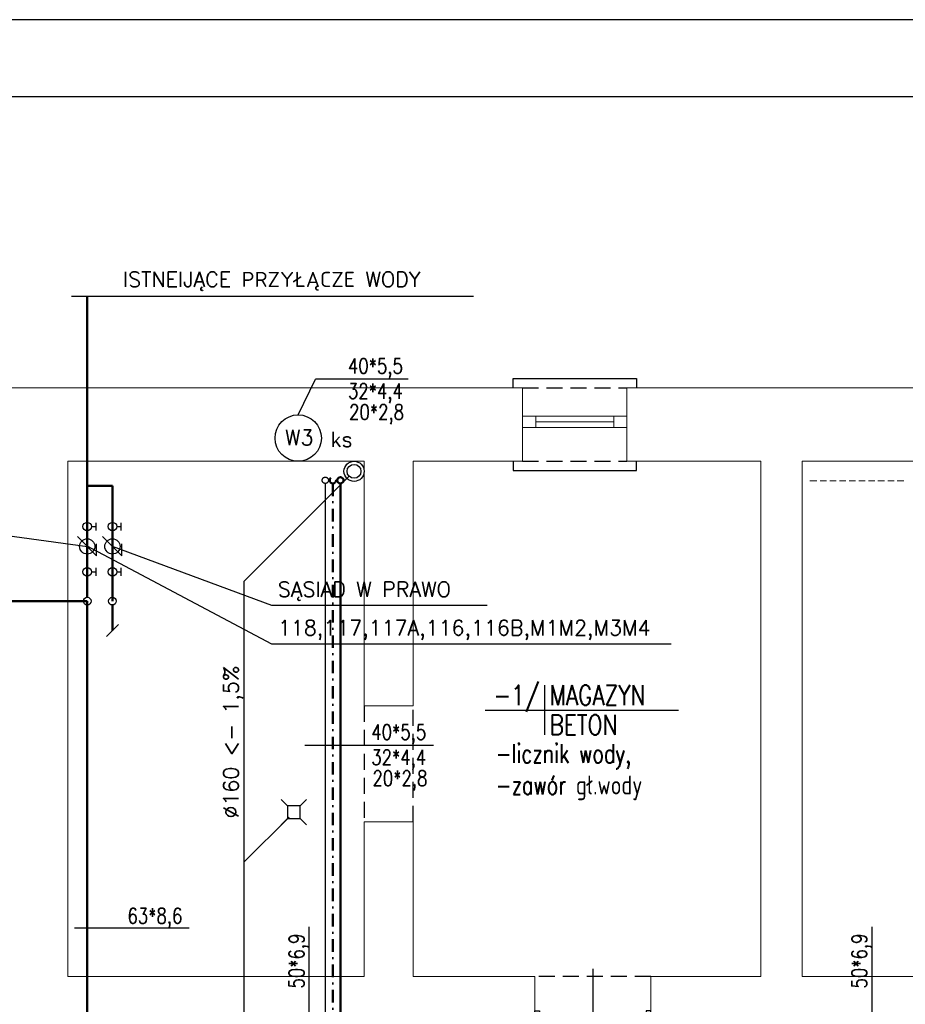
# Model space of a CAD drawing. Header units: millimetres. Extents: x -2626 to 2068, y -6169 to 7214.
# Tile 130 of 143: x -1458 to -755, y -1034 to -253. Entities that reach past the tile are written whole.
import ezdxf
from ezdxf.enums import TextEntityAlignment as Align

# ---------------------------------------------------------------- set-up
doc = ezdxf.new("R2010")
doc.units = ezdxf.units.MM
for name, pattern in [('ACAD_ISO12W100', [21, 12, -3, 0, -3, 0, -3]), ('DASHDOT', [1, 0.5, -0.25, 0, -0.25]), ('DASHED', [19.05, 12.7, -6.35])]:
    doc.linetypes.add(name, pattern=pattern)
doc.layers.get('0').update_dxf_attribs({"color": 252})
for name, color, linetype in [('1-OPIS-POM', 252, 'Continuous'), ('I-DRZWI', 252, 'Continuous'), ('I-NAD', 252, 'DASHED'), ('I-OPIS', 252, 'Continuous'), ('I-SCIANA', 252, 'Continuous'), ('I-WIDOK', 252, 'Continuous'), ('IS CWU', 4, 'DASHDOT'), ('IS cwu cyrkulacja', 3, 'ACAD_ISO12W100'), ('IS KAN_S_OPIS', 2, 'Continuous'), ('IS KAN_SAN_RURY', 1, 'Continuous'), ('IS opis woda', 7, 'Continuous'), ('IS WODA opis', 2, 'Continuous'), ('MK_IS W_Z', 5, 'Continuous'), ('TABELKA', 252, 'Continuous')]:
    doc.layers.add(name, color=color, linetype=linetype)
for name, color, linetype, lineweight in [('I-OKNA', 252, 'Continuous', 5), ('IS w', 5, 'Continuous', 50), ('IS woda w', 5, 'Continuous', 40)]:
    doc.layers.add(name, color=color, linetype=linetype, lineweight=lineweight)
doc.styles.add('ROMANS', font='romans.shx', dxfattribs={"width": 0.75})
doc.styles.add('TECH', font='simplex.shx')

# ---------------------------------------------------------------- blocks, each defined once
blk = doc.blocks.new('D90')
blk.add_line((32.6, 45), (-28.01, 45))
for points in [[(-9.17, 87.25), (-9.17, 90), (0.01, 90), (0.01, 86.33), (-6.42, 86.33), (-6.42, 87.25)], [(-72.56, 61.83), (-11.68, 0.94), (-10.61, 2.01), (-71.49, 62.91)], [(-9.18, 2.76), (-9.18, 0), (0, 0), (0, 3.67), (-6.43, 3.67), (-6.43, 2.76)]]:
    blk.add_lwpolyline(points, close=True)
blk.add_lwpolyline([(-11.26, 2.66), (-9.48, 4.45), (-68.56, 63.55), (-70.35, 61.76)])
blk.add_arc((-4.56, -14.51), 100.94, 92.61856, 129.34871)
blk = doc.blocks.new('OPIS-POM')
for p, q in [((0, 25), (0, -25)), ((-60, 0), (135, 0))]:
    blk.add_line(p, q)
at = {"style": 'ROMANS', "width": 0.8, "flags": 4}
blk.add_attdef('NR', text='', height=20, dxfattribs=at).set_placement((-5, 5), align=Align.RIGHT)
blk.add_attdef('NAZWA', (5, 5), '', height=20, dxfattribs=at)
blk.add_attdef('POW.', text='', height=20, dxfattribs=at).set_placement((-5, -5), align=Align.TOP_RIGHT)
blk.add_attdef('POSADZKA', text='', height=20, dxfattribs=at).set_placement((5, -5), align=Align.TOP_LEFT)

msp = doc.modelspace()

# ---------------------------------------------------------------- linework, layer by layer
at = {"lineweight": 0}
for points in [[(-825.12, -619.09), (-830.74, -619.09)], [(-817.4, -619.09), (-822.55, -619.09)], [(-809.77, -619.09), (-814.91, -619.09)], [(-802.14, -619.09), (-807.2, -619.09)], [(-794.42, -619.09), (-799.57, -619.09)], [(-786.79, -619.09), (-791.85, -619.09)], [(-779.08, -619.09), (-784.22, -619.09)], [(-771.44, -619.09), (-776.58, -619.09)], [(-763.81, -619.09), (-768.87, -619.09)], [(-756.09, -619.09), (-761.24, -619.09)]]:
    msp.add_lwpolyline(points, dxfattribs=at)
at = {"layer": 'I-NAD'}
for points in [[(-1058.54, -545.17), (-975.78, -545.17)], [(-1058.54, -603.43), (-975.78, -603.43)], [(-1184.3, -797.64), (-1184.3, -889.64)], [(-1145.4, -889.64), (-1145.4, -797.64)], [(-956.9, -1012.26), (-1048.82, -1012.26)]]:
    msp.add_lwpolyline(points, dxfattribs=at)
at = {"layer": 'I-OKNA'}
for points in [[(-1058.54, -567.59), (-975.78, -567.59)], [(-1048.1, -567.59), (-1048.1, -576.59)], [(-986.23, -567.59), (-986.23, -576.59)], [(-1058.54, -576.59), (-975.78, -576.59)], [(-1048.1, -572.09), (-986.23, -572.09)]]:
    msp.add_lwpolyline(points, dxfattribs=at)
at = {"layer": 'I-SCIANA', "lineweight": 0}
for points in [[(-1559.38, -545.17), (-1058.54, -545.17)], [(-1058.54, -603.43), (-1058.54, -545.17)], [(-1058.54, -567.59), (-1058.54, -545.17)], [(-975.78, -545.17), (-683.46, -545.17)], [(-975.78, -603.43), (-975.78, -545.17)], [(-975.78, -567.59), (-975.78, -545.17)], [(-1058.54, -567.59), (-1058.54, -603.43)], [(-975.78, -567.59), (-975.78, -603.43)], [(-1419.33, -603.43), (-1184.3, -603.43)], [(-1419.33, -1012.26), (-1419.33, -603.43)], [(-1184.3, -797.64), (-1184.3, -603.43)], [(-1145.4, -603.43), (-1058.54, -603.43)], [(-1145.4, -797.64), (-1145.4, -603.43)], [(-975.78, -603.43), (-869.47, -603.43)], [(-869.47, -1012.26), (-869.47, -603.43)], [(-836.77, -603.43), (-683.46, -603.43)], [(-836.77, -1012.26), (-836.77, -603.43)], [(-1145.4, -797.64), (-1184.3, -797.64)], [(-1184.3, -1012.26), (-1184.3, -889.64)], [(-1145.4, -889.64), (-1184.3, -889.64)], [(-1145.4, -1012.26), (-1145.4, -889.64)], [(-1419.33, -1012.26), (-1184.3, -1012.26)], [(-1145.4, -1012.26), (-1048.82, -1012.26)], [(-1048.82, -1049.06), (-1048.82, -1012.26)], [(-956.9, -1012.26), (-869.47, -1012.26)], [(-956.9, -1049.06), (-956.9, -1012.26)], [(-836.77, -1012.26), (-651.28, -1012.26)]]:
    msp.add_lwpolyline(points, dxfattribs=at)
at = {"layer": 'I-WIDOK'}
for points in [[(-1066.02, -545.17), (-1066.02, -537.7), (-968.31, -537.7), (-968.31, -545.17)], [(-1066.02, -603.43), (-1066.02, -610.9), (-968.31, -610.9), (-968.31, -603.43)]]:
    msp.add_lwpolyline(points, dxfattribs=at)
at = {"layer": 'IS CWU', "lineweight": 50, "ltscale": 20}
msp.add_line((-1209.1, -621.03), (-1209.1, -1081.4), dxfattribs=at)
msp.add_circle((-1209.1, -618.53), 2.5, dxfattribs=at)
at = {"layer": 'IS cwu cyrkulacja', "ltscale": 200}
msp.add_line((-1215.1, -621.03), (-1215.1, -1081.4), dxfattribs=at)
msp.add_circle((-1215.1, -618.53), 2.5, dxfattribs=at)
at = {"layer": 'IS KAN_S_OPIS'}
for p, q in [((-1097.64, -472.72), (-1416.55, -472.72)), ((-1479.68, -660.58), (-1403.85, -671.02))]:
    msp.add_line(p, q, dxfattribs=at)
at = {"layer": 'IS KAN_SAN_RURY', "linetype": 'Continuous'}
for p, q in [((-1196.18, -615.31), (-1279.35, -698.48)), ((-1279.35, -1713.56), (-1279.35, -698.48)), ((-1250, -872), (-1245, -877)), ((-1230, -872), (-1235, -877)), ((-1243.89, -885.89), (-1279.35, -921.35)), ((-1250, -892), (-1245, -887)), ((-1230, -892), (-1235, -887))]:
    msp.add_line(p, q, dxfattribs=at)
msp.add_lwpolyline([(-1245, -887), (-1235, -887), (-1235, -877), (-1245, -877)], close=True, dxfattribs=at)
for centre, radius in [((-1192.3, -611.43, 26.68), 8), ((-1192.3, -611.43), 8), ((-1192.3, -611.43, 26.68), 8), ((-1192.3, -611.43, 26.68), 5.5), ((-1192.3, -611.43), 5.5), ((-1192.3, -611.43, 26.68), 5.5)]:
    msp.add_circle(centre, radius, dxfattribs=at)
at = {"layer": 'IS opis woda'}
for p, q in [((-1236.59, -566.61), (-1222.94, -538.31, 53.36)), ((-1149.44, -538.31, 53.36), (-1222.94, -538.31, 53.36)), ((-1129.29, -828.92, 53.36), (-1231.29, -828.92, 53.36)), ((-1323.03, -974), (-1414, -974)), ((-1228.16, -972.84), (-1228.16, -1063.81)), ((-781.56, -972.84), (-781.56, -1063.81))]:
    msp.add_line(p, q, dxfattribs=at)
at = {"layer": 'IS w'}
for p, q in [((-1404, -472.72), (-1404, -711.39)), ((-1404, -623), (-1384, -623)), ((-1384, -623), (-1384, -714.44)), ((-1404, -714.44), (-1472.99, -714.44)), ((-1404, -714.44), (-1404, -1063.75)), ((-1384, -717.49), (-1384, -737.8))]:
    msp.add_line(p, q, dxfattribs=at)
at = {"layer": 'IS WODA opis'}
for p, q in [((-1400.64, -655.31), (-1397.28, -655.31)), ((-1397.28, -652.19), (-1397.28, -658.43)), ((-1380.64, -655.31), (-1377.28, -655.31)), ((-1377.28, -652.19), (-1377.28, -658.43)), ((-1411.78, -663.22), (-1396.59, -678.41)), ((-1391.78, -663.22), (-1376.59, -678.41)), ((-1257.66, -748.62), (-1404.18, -670.82)), ((-1396.59, -678.41), (-1396.59, -668.98)), ((-1257.66, -718), (-1384, -671)), ((-1376.59, -678.41), (-1376.59, -668.98)), ((-1400.64, -691.19), (-1397.28, -691.19)), ((-1397.28, -688.07), (-1397.28, -694.31)), ((-1380.64, -691.19), (-1377.28, -691.19)), ((-1377.28, -688.07), (-1377.28, -694.31)), ((-1086.74, -718), (-1257.66, -718)), ((-1388.81, -742.61), (-1379.19, -732.99)), ((-940.74, -748.62), (-1257.66, -748.62))]:
    msp.add_line(p, q, dxfattribs=at)
for centre, radius in [((-1236.59, -585.02), 18.41), ((-1404, -655.31), 3.36), ((-1384, -655.31), 3.36), ((-1404, -671), 6.04), ((-1384, -671), 6.04), ((-1404, -691.19), 3.36), ((-1384, -691.19), 3.36)]:
    msp.add_circle(centre, radius, dxfattribs=at)
at = {"layer": 'IS woda w', "lineweight": 50}
msp.add_line((-1203.1, -621.03), (-1203.1, -1069.41), dxfattribs=at)
msp.add_circle((-1203.1, -618.53), 2.5, dxfattribs=at)
at = {"layer": 'MK_IS W_Z'}
for centre in [(-1404, -714.44), (-1384, -714.44)]:
    msp.add_circle(centre, 3.05, dxfattribs=at)
at = {"layer": 'TABELKA'}
for points in [[(-2525.6, -253), (-2525.6, -2480.48), (624.37, -2480.48), (624.37, -253)], [(-2407.94, -2437.49), (581.51, -2437.49), (581.51, -314.24), (-2407.94, -314.24)]]:
    msp.add_lwpolyline(points, close=True, dxfattribs=at)

# ---------------------------------------------------------------- block references
at = {"layer": '1-OPIS-POM', "xscale": 0.7862338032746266, "yscale": 0.7862338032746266, "zscale": 0.7862338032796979}
msp.add_blockref('OPIS-POM', (-1041.11, -800.87), dxfattribs=at).add_auto_attribs({'NR': '-1/', 'NAZWA': 'MAGAZYN', 'POSADZKA': 'BETON'})
at = {"layer": 'I-DRZWI', "xscale": -1.023659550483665, "yscale": 1.023659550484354, "zscale": 1.023659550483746, "rotation": 269.9942598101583}
msp.add_blockref('D90', (-1048.82, -1039.66), dxfattribs=at)

# ---------------------------------------------------------------- texts
at = {"layer": 'I-OPIS', "insert": (-1079.88, -850.14), "char_height": 15, "attachment_point": 4, "rotation": 0, "style": 'ROMANS'}
msp.add_mtext('-licznik wody,\\P-zawór gł.wody', dxfattribs=at)
at = {"layer": 'IS KAN_S_OPIS', "style": 'TECH'}
for s, p in [('ISTNEIJĄCE PRZYŁĄCZE WODY', (-1375.67, -465.11)), ('ks', (-1210.96, -592)), ('SĄSIAD W PRAWO', (-1252.74, -711)), ('118,117,117A,116,116B,M1M2,M3M4', (-1252.74, -741.62))]:
    msp.add_text(s, height=12, dxfattribs=at).set_placement(p)
msp.add_text('∅160 <- 1,5%', height=12, rotation=90, dxfattribs=at).set_placement((-1284, -886.99))
at = {"layer": 'IS opis woda', "style": 'TECH', "width": 0.8}
for s, p in [('40*5,5', (-1197.14, -533.79)), ('32*4,4', (-1197.14, -553.78)), ('20*2,8', (-1196.22, -570.38)), ('40*5,5', (-1178.62, -824.4)), ('32*4,4', (-1178.62, -844.38)), ('20*2,8', (-1177.7, -860.98)), ('63*8,6', (-1372.08, -970.2))]:
    msp.add_text(s, height=12, dxfattribs=at).set_placement(p)
for p in [(-1231.95, -1021.89), (-785.36, -1021.89)]:
    msp.add_text('50*6,9', height=12, rotation=90, dxfattribs=at).set_placement(p)
at = {"layer": 'IS WODA opis', "style": 'TECH'}
msp.add_text('W3', height=12, dxfattribs=at).set_placement((-1247.03, -590.62))

doc.saveas('drawing.dxf')
